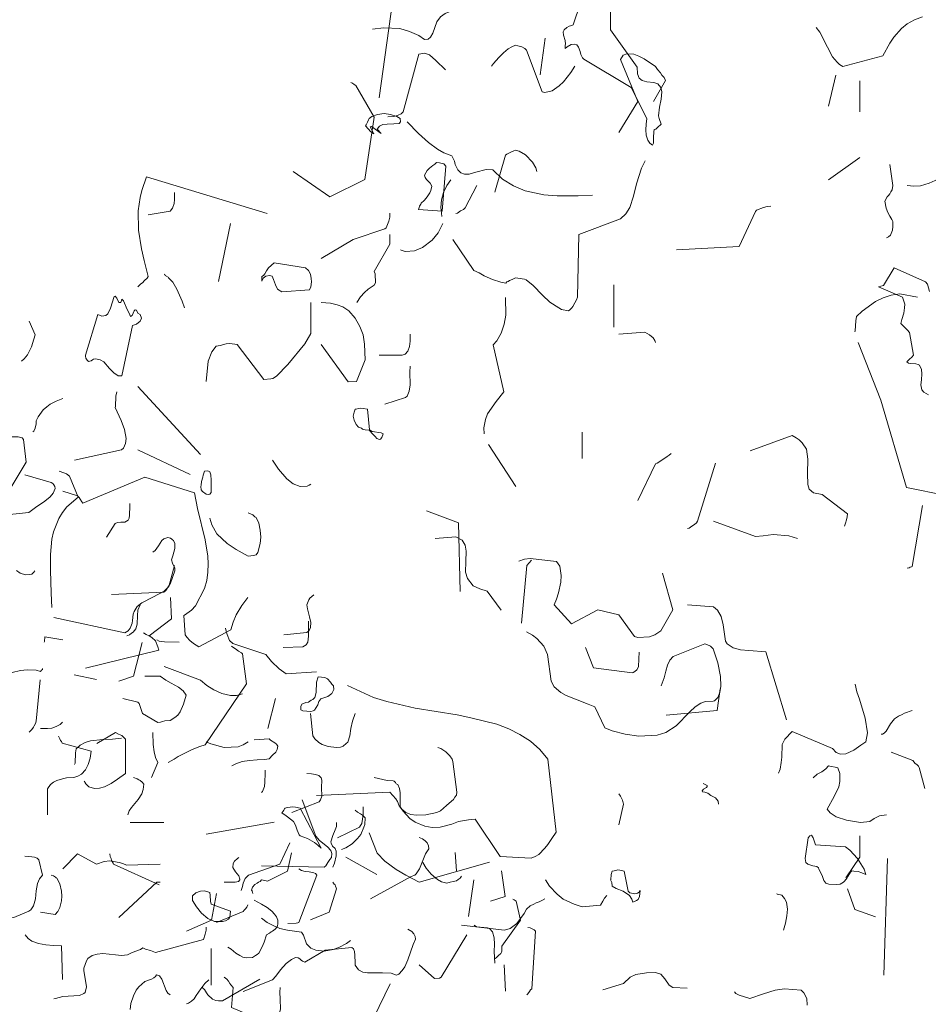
# Model space of a CAD drawing. Header units: metres. Extents: x 180716 to 180809, y 418548 to 418668.
# Tile 70 of 148: x 180798.957 to 180799.831, y 418577.177 to 418578.124. Entities that reach past the tile are written whole.
import ezdxf

# ---------------------------------------------------------------- set-up
doc = ezdxf.new("R2010")
doc.units = ezdxf.units.M
doc.layers.get('0').update_dxf_attribs({"color": 30, "lineweight": 0})
doc.layers.add('B-WE-GR-BOOM-SD', color=253, linetype='Continuous', lineweight=0)

# ---------------------------------------------------------------- blocks, each defined once
blk = doc.blocks.new('SGR-BOOM_S02_G_ZIJ-D')
at = {"flags": 128}
for points in [[(1.0142, 9.627), (1.0242, 9.6359), (1.0364, 9.6515), (1.052, 9.6826), (1.062, 9.7116), (1.0664, 9.7282), (1.0431, 9.7805)], [(1.0575, 9.3546), (1.0609, 9.3579), (1.0664, 9.369), (1.0709, 9.3857), (1.0709, 9.3968), (1.0787, 9.4124), (1.0976, 9.4391), (1.1109, 9.4513), (1.1243, 9.4613), (1.1476, 9.4736), (1.1732, 9.4836)], [(0.9419, 9.1221), (0.9508, 9.1233), (0.9552, 9.1244), (0.963, 9.1277), (0.9708, 9.1355), (1.032, 9.2378), (1.0219, 9.3257), (1.0164, 9.3312), (1.0008, 9.3357), (0.9663, 9.3357), (0.9563, 9.3379)], [(0.9563, 9.0354), (1.042, 9.0443), (1.0675, 9.0632), (1.1042, 9.0877), (1.1243, 9.1043), (1.1354, 9.1188), (1.1432, 9.1366), (1.1421, 9.1444), (1.1387, 9.1511), (1.1343, 9.1566), (1.1287, 9.16), (1.0264, 9.1889)], [(1.1732, 9.1266), (1.2299, 9.1088), (1.2355, 9.1021), (1.2399, 9.0954), (1.2466, 9.0854), (1.2499, 9.0799), (1.489, 9.18), (1.6803, 9.1199), (1.6914, 9.0599), (1.7215, 8.9386), (1.7315, 8.8764), (1.7326, 8.8463), (1.7315, 8.8152), (1.727, 8.7829), (1.7181, 8.7518), (1.6836, 8.6851), (1.6681, 8.6684), (1.6503, 8.6551), (1.6447, 8.6517), (1.6392, 8.6473), (1.6436, 8.5739), (1.6503, 8.5639), (1.6625, 8.5516), (1.6759, 8.5405), (1.697, 8.5272), (1.8204, 8.5928), (1.8293, 8.6217), (1.8405, 8.6506), (1.8616, 8.6862), (1.8849, 8.7173)], [(1.3411, 8.9498), (1.3745, 9.002), (1.3834, 9.0054), (1.3967, 9.0065), (1.4123, 9.0076), (1.4245, 9.0154), (1.4279, 9.022), (1.4301, 9.0343), (1.4312, 9.0688), (1.4312, 9.0788)], [(1.36, 8.7285), (1.5613, 8.7374), (1.5691, 8.744), (1.5813, 8.7618), (1.5869, 8.7718), (1.6047, 8.8196), (1.6036, 8.8297), (1.5958, 8.8497), (1.5913, 8.8619), (1.5969, 8.8775), (1.6036, 8.9053), (1.6047, 8.9153), (1.6036, 8.9253), (1.5991, 8.9364), (1.5958, 8.9386), (1.5925, 8.942), (1.5869, 8.9453), (1.5769, 8.9487), (1.5624, 8.9431), (1.5546, 8.9364), (1.5413, 8.9164), (1.5291, 8.8986), (1.5191, 8.8919)], [(0.9941, 8.8208), (1.0086, 8.8108), (1.0297, 8.8041), (1.0442, 8.8052), (1.0531, 8.8074), (1.062, 8.8141), (1.0653, 8.8196)], [(2.0239, 8.5739), (2.1118, 8.5828), (2.1218, 8.5906), (2.1263, 8.6017), (2.1274, 8.6206), (2.1229, 8.6428), (2.1151, 8.674), (2.1118, 8.6895), (2.1196, 8.7084), (2.124, 8.7151), (2.1396, 8.7273)], [(1.5057, 8.5694), (1.5913, 8.635), (1.5869, 8.7173)], [(1.419, 8.5694), (1.4234, 8.5705), (1.4301, 8.5739), (1.4379, 8.5794), (1.4434, 8.5839), (1.4546, 8.5961), (1.459, 8.6139), (1.4601, 8.6484), (1.4623, 8.6684), (1.4712, 8.6895)], [(1.1009, 8.545), (1.102, 8.5483), (1.1031, 8.5661), (1.1732, 8.5539)], [(1.3889, 8.3948), (1.4457, 8.4148), (1.479, 8.5438)], [(1.5346, 8.5539), (1.5435, 8.5494), (1.5647, 8.5461), (1.6203, 8.545)], [(1.578, 8.0823), (1.6014, 8.0946), (1.6169, 8.1046), (1.6703, 8.1313), (1.7003, 8.1435), (1.7215, 8.1502), (1.8805, 8.3848), (1.8649, 8.5005), (1.8605, 8.5038), (1.8494, 8.5105), (1.8371, 8.5194), (1.8316, 8.5227), (1.8227, 8.5294)], [(0.8985, 8.4237), (0.9563, 8.4237), (0.9786, 8.4282), (1.0097, 8.436), (1.0353, 8.4382), (1.0698, 8.4371), (1.0876, 8.4326), (1.0909, 8.4371), (1.0942, 8.4404), (1.0953, 8.4438)], [(1.0431, 8.1991), (1.0486, 8.2035), (1.0542, 8.2091), (1.0598, 8.218), (1.0631, 8.2225), (1.0675, 8.2325), (1.0709, 8.2414), (1.0853, 8.4004)], [(1.2166, 8.4193), (1.3022, 8.4015)], [(1.4034, 8.3281), (1.4612, 8.3136), (1.4668, 8.3092), (1.4712, 8.297), (1.4801, 8.2703), (1.5391, 8.2358), (1.5491, 8.2369), (1.5569, 8.2402), (1.5658, 8.2425), (1.5858, 8.2436), (1.6047, 8.2547), (1.6158, 8.2647), (1.6247, 8.2769), (1.6381, 8.307), (1.6481, 8.3414), (1.6358, 8.3581), (1.618, 8.3715), (1.5902, 8.387), (1.5691, 8.3993), (1.548, 8.4137), (1.489, 8.4137)], [(1.9628, 8.2124), (1.9917, 8.3281)], [(2.1263, 8.2703), (2.1352, 8.1846), (2.1429, 8.1724), (2.1585, 8.1591), (2.1719, 8.1513), (2.1941, 8.1435), (2.2264, 8.1402), (2.2419, 8.1413), (2.2519, 8.1446), (2.2642, 8.1546), (2.2697, 8.1602), (2.2775, 8.1846), (2.282, 8.2124), (2.2875, 8.2414), (2.2986, 8.2703)], [(1.0865, 8.2124), (1.1143, 8.2124), (1.1309, 8.2147), (1.1476, 8.2202), (1.1632, 8.228), (1.1721, 8.2369)], [(1.1143, 7.881), (1.1143, 7.9811), (1.1254, 7.9967), (1.1365, 8.0056), (1.1498, 8.0123), (1.1721, 8.0189), (1.1877, 8.0223), (1.2155, 8.0245), (1.231, 8.0289), (1.2444, 8.0367), (1.2599, 8.0534), (1.2711, 8.0745), (1.2788, 8.099), (1.2822, 8.1257), (1.171, 8.1568), (1.1676, 8.1624), (1.1643, 8.1668), (1.1621, 8.1735), (1.1565, 8.1835)], [(1.2555, 8.01), (1.2566, 8.0089), (1.2577, 8.0056), (1.2611, 8), (1.2733, 7.9878), (1.2955, 7.9822), (1.3144, 7.9834), (1.3333, 7.9878), (1.3589, 8.0011), (1.3834, 8.0178), (1.4145, 8.039), (1.4145, 8.1713), (1.4045, 8.1824), (1.4001, 8.1858), (1.3878, 8.1913), (1.3756, 8.198), (1.3033, 8.1546)], [(1.5146, 8.0245), (1.5391, 8.0823), (1.5302, 8.1012), (1.5246, 8.1224), (1.5202, 8.1513), (1.5191, 8.198)], [(1.8238, 8.069), (1.8393, 8.0768), (1.8638, 8.0857), (1.8916, 8.0901), (1.9205, 8.0923), (1.9494, 8.0934), (1.9672, 8.0957), (1.9806, 8.1101), (1.9928, 8.1213), (1.9984, 8.1313), (2.0006, 8.1446), (1.9961, 8.1524), (1.9895, 8.158), (1.9728, 8.168), (1.9672, 8.1735), (1.9094, 8.1691)], [(2.372, 8.0245), (2.3876, 8.0201), (2.421, 8.0123), (2.4443, 8.0112), (2.4488, 8.01), (2.4532, 8.0045), (2.4566, 8), (2.4621, 7.9978), (2.4688, 7.9822), (2.471, 7.9656), (2.4721, 7.9111), (2.4777, 7.9022), (2.4933, 7.8888), (2.5122, 7.8822), (2.5344, 7.8788), (2.57, 7.8799), (2.6122, 7.8899), (2.6267, 7.8955), (2.6501, 7.9166), (2.669, 7.9333), (2.6768, 7.94), (2.6823, 7.9489), (2.6879, 7.9567), (2.6901, 7.9678), (2.6745, 8.0857), (2.6712, 8.0946), (2.6623, 8.1079), (2.6478, 8.1235), (2.6278, 8.1357), (2.6167, 8.1402)], [(1.9372, 7.9667), (1.9417, 7.97), (1.9494, 7.9889), (1.9506, 8.0056), (1.9517, 8.0401), (1.9517, 8.0523)], [(-1.4494, 7.6005), (-1.4072, 7.9041), (-1.3204, 7.9385), (-1.2659, 8.0342)], [(1.4234, 7.881), (1.429, 7.8955), (1.4368, 7.9088), (1.4635, 7.94), (1.4768, 7.9611), (1.4824, 7.9778), (1.4846, 7.9989), (1.479, 8.0067), (1.4712, 8.0123), (1.4657, 8.0156), (1.459, 8.0189), (1.4457, 8.0245)], [(2.054, 7.8899), (2.1596, 7.93), (2.1652, 7.9378), (2.1696, 7.9522), (2.1685, 7.9856), (2.1696, 8.0145), (2.1674, 8.0234), (2.1585, 8.0312), (2.1452, 8.0356), (2.1307, 8.0378), (2.1118, 8.039)], [(-1.468, 7.7898), (-1.438, 7.7932), (-1.3924, 7.791), (-1.3657, 7.7832), (-1.3401, 7.7721), (-1.3246, 7.7609), (-1.3146, 7.762), (-1.3079, 7.7676), (-1.3023, 7.7787), (-1.2968, 7.7943), (-1.2912, 7.8099), (-1.2812, 7.8232), (-1.2679, 7.8321), (-1.2478, 7.841), (-1.2256, 7.8477), (-1.1956, 7.8555), (-1.2178, 7.9667)], [(-0.9379, 7.745), (-0.9368, 7.7484), (-0.9379, 7.7584), (-0.9423, 7.7728), (-0.9434, 7.7817), (-0.9412, 7.7873), (-0.9334, 7.794), (-0.9268, 7.7973), (-0.9201, 7.7995), (-0.9156, 7.8017), (-0.8956, 7.8607)], [(-0.8133, 7.8551), (-0.8133, 7.7873), (-0.7399, 7.685), (-0.7388, 7.6661), (-0.7344, 7.655), (-0.7266, 7.6483), (-0.7132, 7.6449), (-0.6943, 7.6427), (-0.6832, 7.6394), (-0.6754, 7.6294), (-0.6721, 7.6171), (-0.6743, 7.5971), (-0.6788, 7.5749), (-0.681, 7.5515), (-0.6799, 7.5437), (-0.6743, 7.5282), (-0.6843, 7.5193), (-0.6888, 7.5148), (-0.6932, 7.5137), (-0.6943, 7.507), (-0.6954, 7.4915), (-0.6954, 7.4759), (-0.6977, 7.4703), (-0.7054, 7.4759), (-0.711, 7.4837), (-0.7155, 7.4981), (-0.7166, 7.5126), (-0.7155, 7.5282), (-0.7132, 7.5437), (-0.7566, 7.6294), (-0.8867, 7.7072), (-0.8901, 7.7106), (-0.8945, 7.7195), (-0.8967, 7.7283), (-0.9012, 7.7395), (-0.9056, 7.7461), (-0.9123, 7.7484), (-0.9212, 7.7473), (-0.9323, 7.7406), (-0.9379, 7.7361), (-0.9379, 7.745), (-0.9379, 7.745)], [(2.2464, 7.7465), (2.2631, 7.7531), (2.2864, 7.7687), (2.3075, 7.7887), (2.3198, 7.8043), (2.332, 7.8332), (2.3353, 7.8432), (2.3364, 7.8688), (2.3331, 7.8733), (2.3264, 7.8788), (2.3187, 7.8844), (2.3075, 7.891), (2.2986, 7.8988)], [(1.4323, 7.851), (1.5613, 7.851)], [(2.213, 7.6786), (2.2186, 7.6942), (2.2252, 7.722), (2.2252, 7.7409), (2.2219, 7.7509), (2.2108, 7.7598), (2.2063, 7.7709), (2.2052, 7.7765), (2.213, 7.801), (2.2219, 7.8221), (2.2264, 7.8354), (2.2264, 7.851)], [(-0.2481, 7.7943), (-0.2381, 7.7809), (-0.2169, 7.7398), (-0.2025, 7.7131), (-0.1902, 7.6987), (-0.1836, 7.692), (-0.1747, 7.6864), (-0.0646, 7.7164), (-0.0457, 7.7509), (-0.0345, 7.7676), (-0.0134, 7.791), (0.0022, 7.8043), (0.0222, 7.8154), (0.0444, 7.8232)], [(2.3576, 7.5574), (2.5144, 7.643), (2.5277, 7.6486), (2.5333, 7.6531), (2.5455, 7.6731), (2.5689, 7.7298), (2.5822, 7.7498), (2.5811, 7.7609), (2.5755, 7.7732), (2.5678, 7.7809), (2.5578, 7.7876), (2.5444, 7.7932)], [(-1.1403, 7.6872), (-1.1347, 7.695), (-1.1203, 7.7117), (-1.108, 7.7239), (-1.0947, 7.735), (-1.0847, 7.7406), (-1.0747, 7.745), (-1.068, 7.7439), (-1.0569, 7.7406), (-1.0491, 7.7361), (-1.0446, 7.7317), (-1.0013, 7.6171), (-0.9935, 7.6149), (-0.9735, 7.6194), (-0.9546, 7.6338), (-0.9423, 7.6449), (-0.9223, 7.6705), (-0.9112, 7.6872)], [(-1.0065, 7.6642), (-0.9932, 7.7643)], [(-1.4258, 7.5485), (-1.4091, 7.5496), (-1.3969, 7.553), (-1.3891, 7.5563), (-1.3835, 7.5619), (-1.3401, 7.7209), (-1.3246, 7.7231), (-1.3112, 7.7187), (-1.2934, 7.7031), (-1.2667, 7.6775)], [(-0.7908, 7.5051), (-0.7385, 7.5908), (-0.7863, 7.7064), (-0.7785, 7.7176), (-0.7685, 7.722), (-0.7496, 7.7209), (-0.7352, 7.7153), (-0.7207, 7.7076), (-0.6896, 7.6864), (-0.684, 7.6786), (-0.6762, 7.6697), (-0.6718, 7.6631), (-0.6662, 7.6564), (-0.6618, 7.6486), (-0.6951, 7.5908)], [(0.7973, 7.4807), (0.9841, 7.4851), (1.042, 7.5096), (1.0498, 7.5152), (1.0598, 7.5296), (1.0675, 7.5574), (1.0698, 7.5874), (1.0753, 7.6164), (1.0831, 7.6342), (1.0953, 7.6486), (1.0809, 7.7076), (1.0742, 7.7131), (1.0642, 7.7176), (1.0542, 7.7187), (1.042, 7.7198), (1.0264, 7.7209)], [(1.1732, 7.6731), (1.2299, 7.7298), (1.3022, 7.6909), (1.3322, 7.7009), (1.3534, 7.7031), (1.3901, 7.6975), (1.4045, 7.6931), (1.4179, 7.6864), (1.548, 7.6909)], [(1.905, 7.5774), (1.905, 7.5785), (1.9027, 7.5819), (1.9016, 7.5874), (1.8994, 7.5908), (1.9038, 7.6019), (1.9127, 7.6119), (1.9205, 7.6175), (1.9261, 7.6208), (1.9328, 7.6241), (1.9372, 7.6297), (1.9439, 7.6286), (1.9606, 7.6253), (2.0384, 7.6631), (2.0529, 7.7342)], [(2.6834, 7.7354), (2.689, 7.6653)], [(1.7937, 7.6208), (1.836, 7.6208), (1.8494, 7.6241), (1.8538, 7.6297), (1.8549, 7.633), (1.8505, 7.6453), (1.8371, 7.6608), (1.8271, 7.6775), (1.8282, 7.6931), (1.8338, 7.702), (1.846, 7.712), (1.8505, 7.7164)], [(-0.2136, 7.5774), (-0.1936, 7.6631)], [(2.0395, 7.4618), (2.0718, 7.4629), (2.0773, 7.464), (2.0818, 7.4662), (2.1507, 7.6486), (2.1463, 7.6542), (2.1396, 7.6575), (2.1218, 7.6608), (2.1062, 7.662), (2.0918, 7.6664), (2.0818, 7.6731)], [(2.8191, 7.5485), (2.8758, 7.5663), (2.8614, 7.6642)], [(-1.686, 7.3984), (-1.5848, 7.3283), (-1.4892, 7.3761), (-1.4636, 7.5474), (-1.5136, 7.6342), (-1.5181, 7.6375), (-1.5225, 7.6408), (-1.5259, 7.6419), (-1.527, 7.643)], [(-0.128, 7.5619), (-0.128, 7.6475)], [(1.0865, 7.5051), (1.1432, 7.4963), (1.1532, 7.5085), (1.161, 7.5241), (1.1676, 7.5496), (1.1687, 7.5674), (1.1676, 7.5863), (1.161, 7.6152), (1.1498, 7.6364), (1.1476, 7.6375), (1.1443, 7.6408), (1.1365, 7.6453), (1.1287, 7.6486)], [(1.3889, 7.4851), (1.5346, 7.6208), (1.548, 7.6208)], [(2.1263, 7.4762), (2.1985, 7.5051), (2.2264, 7.5952), (2.2252, 7.5997), (2.223, 7.6052), (2.2208, 7.6108), (2.2175, 7.6141), (2.2119, 7.6208)], [(-1.4772, 7.5437), (-1.4695, 7.5493), (-1.4539, 7.5549), (-1.4361, 7.5571), (-1.4183, 7.5549), (-1.4005, 7.5493), (-1.3916, 7.5437), (-1.3905, 7.5348), (-1.3949, 7.5304), (-1.4094, 7.5293), (-1.4272, 7.5282), (-1.4394, 7.5271), (-1.4483, 7.5226), (-1.455, 7.5148), (-1.4439, 7.5026), (-1.4706, 7.5215), (-1.4739, 7.5204), (-1.4639, 7.5015), (-1.4695, 7.5048), (-1.4728, 7.507), (-1.4872, 7.5237), (-1.485, 7.5259), (-1.4817, 7.5337), (-1.4784, 7.5404), (-1.4772, 7.5437), (-1.4772, 7.5437)], [(1.6492, 7.4329), (1.7459, 7.4751), (1.7648, 7.5774)], [(2.8336, 7.3272), (2.8369, 7.3272), (2.8413, 7.3294), (2.8469, 7.335), (2.8502, 7.3383), (2.8591, 7.3461), (2.8614, 7.3517), (2.8625, 7.355), (2.8625, 7.375), (2.9348, 7.4751), (2.9181, 7.5474), (2.9147, 7.5507), (2.9103, 7.553), (2.9081, 7.5541), (2.9058, 7.5563)], [(-1.3724, 7.5341), (-1.3413, 7.5029), (-1.3135, 7.4773), (-1.289, 7.4596), (-1.2712, 7.4495), (-1.2501, 7.4406), (-1.2423, 7.4262), (-1.2401, 7.4173), (-1.2334, 7.4028), (-1.2245, 7.3939), (-1.2145, 7.3906), (-1.2022, 7.3906), (-1.1833, 7.3962), (-1.1555, 7.4039), (-1.1366, 7.4028), (-1.1099, 7.3773), (-1.0799, 7.3584), (-1.0477, 7.345), (-0.9965, 7.3339), (-0.9598, 7.3306), (-0.902, 7.3306), (-0.8631, 7.3328)], [(1.7648, 7.4662), (1.8671, 7.5085), (1.8716, 7.514), (1.876, 7.5185), (1.8816, 7.5252), (1.8849, 7.5341)], [(1.8082, 7.3706), (1.8215, 7.3628), (1.8393, 7.3483), (1.8549, 7.3383), (1.866, 7.3328), (1.8794, 7.3294), (1.9038, 7.3317), (1.915, 7.3383), (1.9205, 7.3428), (1.9272, 7.3483), (1.9405, 7.3717), (1.9483, 7.3906), (1.9572, 7.4184), (1.9683, 7.4251), (1.975, 7.4295), (1.9806, 7.4329), (1.9906, 7.4406), (1.9984, 7.4495), (1.9995, 7.4529), (2.0006, 7.4607), (2.0006, 7.4751), (1.995, 7.4874), (1.9873, 7.4985), (1.9772, 7.5096), (1.9594, 7.5241), (1.9383, 7.5363), (1.9094, 7.5519)], [(-1.1314, 7.3413), (-1.1025, 7.4425), (-1.098, 7.4459), (-1.0913, 7.4492), (-1.0858, 7.4525), (-1.0791, 7.4548), (-1.0747, 7.457), (-1.0647, 7.4537), (-1.0469, 7.4437), (-1.028, 7.4236), (-1.0191, 7.4081), (-1.0157, 7.3981)], [(2.9637, 7.4462), (2.9715, 7.4451), (2.977, 7.4429), (2.9881, 7.4373), (2.9926, 7.4329), (2.9781, 7.2104), (2.9737, 7.2071), (2.9692, 7.2004), (2.9626, 7.1915), (2.9592, 7.1871)], [(-1.3338, 7.3113), (-1.326, 7.318), (-1.3204, 7.3247), (-1.316, 7.3313), (-1.3104, 7.3391), (-1.3071, 7.3458), (-1.3049, 7.358), (-1.3093, 7.3658), (-1.3126, 7.3691), (-1.3193, 7.3758), (-1.3227, 7.3814), (-1.3249, 7.388), (-1.3171, 7.4003), (-1.3115, 7.407), (-1.3015, 7.4147), (-1.296, 7.4181), (-1.2915, 7.4225), (-1.2837, 7.4214), (-1.2715, 7.4192), (-1.2659, 7.4125), (-1.2759, 7.2891), (-1.3416, 7.2935), (-1.3393, 7.2991), (-1.3382, 7.3024), (-1.3349, 7.308), (-1.3338, 7.3113), (-1.3338, 7.3113)], [(-1.247, 7.2112), (-1.1892, 7.1256), (-1.1747, 7.1189), (-1.1603, 7.1111), (-1.138, 7.1011), (-1.1147, 7.0933), (-1.1014, 7.0911), (-1.098, 7.0945), (-1.0947, 7.0956), (-1.0913, 7.0978), (-1.0836, 7.1011), (-1.0747, 7.1056), (-1.068, 7.1045), (-1.0502, 7.1022), (-1.0457, 7.1), (-1.0257, 7.0844), (-1.0001, 7.0578), (-0.9801, 7.0388), (-0.9557, 7.0233), (-0.9479, 7.0188), (-0.929, 7.0144), (-0.9256, 7.0177), (-0.9201, 7.0233), (-0.9167, 7.0266), (-0.9112, 7.0366), (-0.9067, 7.0455), (-0.9045, 7.0522), (-0.9001, 7.2246), (-0.7855, 7.2679), (-0.7711, 7.2813), (-0.7599, 7.2991), (-0.7499, 7.3302), (-0.7421, 7.3636), (-0.7277, 7.407), (-0.7177, 7.427)], [(-0.2136, 7.375), (-0.128, 7.4362)], [(1.8671, 7.2004), (1.9806, 7.2449), (1.9928, 7.2594), (2.0106, 7.2838), (2.0328, 7.3083), (2.0529, 7.3239), (2.0684, 7.3317), (2.0784, 7.3294), (2.0851, 7.3261), (2.0907, 7.3205), (2.0951, 7.3172), (2.104, 7.3128), (2.183, 7.3595), (2.2853, 7.3695), (2.292, 7.3639), (2.2964, 7.3539), (2.2975, 7.3406), (2.2986, 7.3105), (2.2986, 7.3016), (2.3109, 7.2838), (2.3276, 7.2749), (2.3465, 7.2716), (2.4032, 7.2727), (2.4376, 7.2705), (2.4577, 7.2627), (2.4666, 7.2672), (2.4799, 7.2805), (2.4899, 7.295), (2.501, 7.3217), (2.5222, 7.3817), (2.5311, 7.4017), (2.5288, 7.4117), (2.5244, 7.4229), (2.5166, 7.4318), (2.501, 7.4406)], [(-0.0546, 7.216), (-0.049, 7.2182), (-0.0434, 7.2227), (-0.0379, 7.2371), (-0.0368, 7.2471), (-0.0368, 7.2605), (-0.0401, 7.266), (-0.0457, 7.2749), (-0.0512, 7.285), (-0.0557, 7.2972), (-0.059, 7.3161), (-0.0523, 7.3283), (-0.049, 7.3317), (-0.0457, 7.3361), (-0.0423, 7.3417), (-0.039, 7.3472), (-0.0368, 7.3595), (-0.0457, 7.4173)], [(0.0022, 7.3595), (0.0211, 7.3572), (0.0389, 7.3584), (0.0633, 7.3661), (0.0878, 7.3773), (0.1111, 7.3917), (0.1334, 7.4084)], [(1.0275, 7.4184), (1.0397, 7.4039), (1.0542, 7.3939), (1.0798, 7.385), (1.1076, 7.3795), (1.1376, 7.3773), (1.1676, 7.3761), (1.1721, 7.246)], [(2.5444, 7.3027), (2.6034, 7.2505), (2.6234, 7.2516), (2.63, 7.2549), (2.7279, 7.4184)], [(-2.1134, 7.0811), (-2.1045, 7.0889), (-2.1, 7.0922), (-2.0945, 7.0978), (-2.0878, 7.1045), (-2.0844, 7.1089), (-2.0956, 7.1534), (-2.1033, 7.1856), (-2.1111, 7.2368), (-2.1122, 7.2902), (-2.1067, 7.3269), (-2.1022, 7.3458), (-2.0889, 7.3836), (-1.7575, 7.2824)], [(-1.2768, 7.2738), (-1.279, 7.2927), (-1.2801, 7.2994), (-1.2779, 7.3205), (-1.2723, 7.3406), (-1.2634, 7.3595), (-1.2523, 7.375)], [(-2.0844, 7.2791), (-2.0244, 7.2891), (-2.0177, 7.2969), (-2.0133, 7.3102), (-2.0122, 7.3213), (-2.0122, 7.3402)], [(-1.2389, 7.2827), (-1.2345, 7.2838), (-1.2256, 7.2894), (-1.2178, 7.2939), (-1.2134, 7.2983), (-1.1811, 7.3595)], [(-1.6085, 7.159), (-1.5206, 7.2112), (-1.4339, 7.2401), (-1.4305, 7.2435), (-1.4227, 7.2613), (-1.4205, 7.2724), (-1.4205, 7.2835)], [(-0.6317, 7.1826), (-0.4594, 7.1915), (-0.4149, 7.2883), (-0.4115, 7.2916), (-0.3926, 7.2994), (-0.3826, 7.3016), (-0.3726, 7.3027)], [(2.8725, 7.3027), (2.8769, 7.2015)], [(1.4323, 7.1304), (1.4345, 7.1537), (1.4445, 7.1838), (1.4557, 7.2049), (1.4657, 7.2182), (1.489, 7.2394), (1.5146, 7.2471), (1.5235, 7.2527), (1.5302, 7.2583), (1.5335, 7.2638), (1.5446, 7.2605), (1.5546, 7.2483), (1.5702, 7.2038), (1.5769, 7.1938), (1.5858, 7.1871)], [(-1.8909, 7.0956), (-1.8587, 7.2546)], [(-1.3905, 7.1823), (-1.3894, 7.1812), (-1.3805, 7.179), (-1.3772, 7.1779), (-1.3527, 7.1801), (-1.3304, 7.189), (-1.3038, 7.209), (-1.2871, 7.229), (-1.2748, 7.2546)], [(1.6492, 7.0281), (1.6525, 7.0269), (1.6592, 7.0247), (1.6625, 7.0236), (1.6725, 7.0169), (1.677, 7.0047), (1.6781, 6.9936), (1.6792, 6.9814), (1.6836, 6.9702), (1.6892, 6.9658), (1.6937, 6.9624), (1.7003, 6.9602), (1.8894, 6.9858), (1.8805, 7.1137), (1.8227, 7.1393), (1.8282, 7.216), (1.8193, 7.226), (1.816, 7.2316), (1.8104, 7.2405), (1.8038, 7.2483), (1.7937, 7.2549)], [(1.6492, 7.1526), (1.657, 7.1548), (1.6681, 7.1626), (1.6781, 7.1726), (1.6859, 7.1849), (1.7037, 7.2104), (1.7203, 7.2316), (1.7348, 7.2449)], [(2.3131, 6.8935), (2.4243, 6.9702), (2.4087, 7.0447), (2.3965, 7.0548), (2.3798, 7.0636), (2.3531, 7.0692), (2.342, 7.0703), (2.3476, 7.0781), (2.3554, 7.087), (2.3643, 7.0948), (2.3709, 7.1003), (2.4332, 7.2293)], [(-1.5106, 7.0377), (-1.5006, 7.0533), (-1.4895, 7.0655), (-1.4795, 7.0744), (-1.4628, 7.0856), (-1.4594, 7.0922), (-1.4606, 7.1167), (-1.4628, 7.1234), (-1.4205, 7.1979), (-1.4205, 7.2246)], [(1.9239, 7.087), (1.9806, 7.087), (1.9961, 7.0948), (2.005, 7.1081), (2.0106, 7.1326), (2.0095, 7.1704), (2.0084, 7.1982), (2.0095, 7.216)], [(-1.7719, 7.1089), (-1.7675, 7.1122), (-1.7642, 7.1167), (-1.7597, 7.1245), (-1.7542, 7.1334), (-1.7386, 7.1467), (-1.6518, 7.1334), (-1.6441, 7.1256), (-1.6385, 7.1156), (-1.6363, 7.1034), (-1.6352, 7.0945), (-1.6374, 7.0811), (-1.6407, 7.0722), (-1.7175, 7.0667), (-1.7286, 7.0744), (-1.7341, 7.0867), (-1.7397, 7.1011), (-1.7441, 7.11), (-1.7508, 7.1122), (-1.7608, 7.11), (-1.7686, 7.1045), (-1.7719, 7.0967), (-1.7719, 7.1089), (-1.7719, 7.1089)], [(-0.076, 7.0811), (-0.0704, 7.0822), (-0.066, 7.0833), (-0.0627, 7.0844), (-0.0337, 7.1334), (0.053, 7.0945), (0.0586, 7.0878), (0.0641, 7.0678)], [(0.0608, 6.7842), (0.0486, 6.7909), (0.043, 6.7975), (0.0397, 6.8109), (0.0419, 6.8253), (0.043, 6.842), (0.0419, 6.8531), (0.0363, 6.8654), (0.033, 6.8676), (0.0263, 6.8687), (0.0119, 6.8698), (0.0063, 6.8709), (0.0018, 6.8743), (0.0085, 6.882), (0.0152, 6.8876), (0.0196, 6.8932), (0.0085, 6.9554), (0.003, 6.9621), (-0.0004, 6.9655), (-0.0037, 6.9688), (-0.0148, 6.9799), (-0.0126, 6.991), (-0.007, 7.0088), (-0.0048, 7.0233), (-0.0037, 7.0333), (-0.0104, 7.0522), (-0.076, 7.0811)], [(-2.0411, 7.1156), (-2.0388, 7.1145), (-2.0377, 7.1122), (-2.03, 7.1078), (-2.0288, 7.1056), (-2.0166, 7.0933), (-2.0055, 7.0744), (-1.991, 7.0411), (-1.9844, 7.0233)], [(-0.8041, 6.9702), (-0.8041, 7.0859)], [(-2.2568, 6.8932), (-2.2235, 7.0044), (-2.2123, 6.9999), (-2.2012, 7.0022), (-2.1957, 7.0066), (-2.1879, 7.0222), (-2.1779, 7.0544), (-2.1756, 7.0555), (-2.1712, 7.05), (-2.1656, 7.0377), (-2.1601, 7.0377), (-2.1567, 7.0466), (-2.1523, 7.0422), (-2.1423, 7.0188), (-2.1367, 7.0088), (-2.1334, 6.9988), (-2.1289, 7.0022), (-2.1234, 7.0144), (-2.12, 7.0177), (-2.1167, 7.0166), (-2.1134, 7.0088), (-2.1067, 7.0044), (-2.1033, 6.9944), (-2.1067, 6.9866), (-2.1167, 6.9777), (-2.1278, 6.9743), (-2.1567, 6.8364), (-2.1667, 6.8364), (-2.179, 6.8442), (-2.1912, 6.8565), (-2.2068, 6.8743), (-2.2168, 6.8798), (-2.229, 6.8832), (-2.2346, 6.882), (-2.2379, 6.8798), (-2.2412, 6.8776), (-2.249, 6.8754), (-2.2501, 6.8776), (-2.2524, 6.8787), (-2.2557, 6.8843), (-2.2568, 6.8898), (-2.2568, 6.8932), (-2.2568, 6.8932)], [(-1.1603, 6.6763), (-1.1614, 6.693), (-1.157, 6.7163), (-1.1514, 6.7319), (-1.128, 6.7653), (-1.1069, 6.792), (-1.1358, 6.921), (-1.1258, 6.9321), (-1.1136, 6.9532), (-1.1058, 6.9777), (-1.1014, 7.0033), (-1.1025, 7.0511)], [(-0.1413, 6.9569), (-0.1402, 6.9602), (-0.1391, 6.9869), (-0.1369, 6.9991), (-0.1213, 7.0136), (-0.0846, 7.0403), (-0.0635, 7.0503), (-0.0412, 7.0581), (-0.0179, 7.0614), (0.0311, 7.0525)], [(-1.9254, 6.8209), (-1.9199, 6.8765), (-1.9098, 6.9021), (-1.8976, 6.9176), (-1.8865, 6.9199), (-1.8698, 6.9243), (-1.8598, 6.9254), (-1.8398, 6.9221), (-1.7664, 6.8264), (-1.7475, 6.8276), (-1.7419, 6.8287), (-1.7319, 6.8353), (-1.7008, 6.8676), (-1.6541, 6.9243), (-1.6374, 6.9521), (-1.6374, 7.0377)], [(-1.6085, 6.9221), (-1.5351, 6.8198), (-1.5117, 6.8209), (-1.4884, 6.8798), (-1.4895, 6.9232), (-1.4939, 6.9488), (-1.5028, 6.9721), (-1.5151, 6.9944), (-1.5328, 7.0144), (-1.5495, 7.0255), (-1.5651, 7.0311), (-1.5829, 7.0355), (-1.6085, 7.0377)], [(-1.4494, 6.8932), (-1.386, 6.8932), (-1.3783, 6.8954), (-1.3705, 6.9043), (-1.366, 6.9165), (-1.3638, 6.931), (-1.3638, 6.951)], [(-0.7908, 6.9502), (-0.7185, 6.9558), (-0.7062, 6.9491), (-0.6962, 6.9402), (-0.6918, 6.9335), (-0.6896, 6.928)], [(-0.1324, 6.928), (-0.0701, 6.7689), (0.001, 6.5287), (0.219, 6.4854)], [(-1.4339, 6.7586), (-1.3772, 6.7764), (-1.3727, 6.7797), (-1.3671, 6.7942), (-1.3638, 6.8109), (-1.3649, 6.8465), (-1.3638, 6.8631)], [(-2.1134, 6.8064), (-1.941, 6.6196)], [(-2.2868, 6.604), (-2.1578, 6.6329), (-2.1523, 6.6374), (-2.1467, 6.6496), (-2.1456, 6.6641), (-2.1501, 6.6885), (-2.159, 6.713), (-2.1756, 6.7486), (-2.1745, 6.7519), (-2.1734, 6.7797), (-2.1712, 6.792)], [(-1.5151, 6.7441), (-1.5128, 6.7441), (-1.5062, 6.7464), (-1.5006, 6.7475), (-1.4939, 6.7464), (-1.4817, 6.7441), (-1.4761, 6.6874), (-1.4683, 6.683), (-1.4439, 6.6796), (-1.4383, 6.6763), (-1.4417, 6.6663), (-1.4461, 6.6618), (-1.4483, 6.6607), (-1.4561, 6.6641), (-1.4606, 6.6696), (-1.4661, 6.6752), (-1.4772, 6.6863), (-1.4884, 6.6874), (-1.495, 6.6897), (-1.4984, 6.6919), (-1.5062, 6.6952), (-1.5128, 6.7019), (-1.5184, 6.7141), (-1.5206, 6.7252), (-1.5184, 6.7364), (-1.5151, 6.7441), (-1.5151, 6.7441)], [(-0.8909, 6.6088), (-0.8909, 6.6811)], [(-0.4293, 6.6299), (-0.3137, 6.6722), (-0.3026, 6.6655), (-0.2948, 6.66), (-0.2859, 6.6522), (-0.2748, 6.6344), (-0.2703, 6.6066), (-0.2714, 6.5677), (-0.2703, 6.5376), (-0.267, 6.5243), (-0.2547, 6.5143), (-0.2314, 6.5098), (-0.1613, 6.4564), (-0.1624, 6.4487), (-0.1647, 6.4398), (-0.1669, 6.4309), (-0.1702, 6.4231)], [(-1.1492, 6.6474), (-1.0735, 6.5317)], [(-2.1134, 6.6329), (-1.9688, 6.5651)], [(-0.7385, 6.4931), (-0.6896, 6.5943), (-0.6851, 6.5955), (-0.6751, 6.6021), (-0.6573, 6.6144), (-0.6518, 6.6177), (-0.6462, 6.6221)], [(-1.743, 6.604), (-1.7263, 6.5796), (-1.703, 6.5529), (-1.6863, 6.5395), (-1.6663, 6.5317), (-1.6474, 6.5328), (-1.6418, 6.5351), (-1.6374, 6.5384)], [(-0.6017, 6.4164), (-0.5973, 6.4175), (-0.5895, 6.4231), (-0.5828, 6.4275), (-0.5772, 6.432), (-0.5739, 6.4364), (-0.525, 6.5955)], [(-2.3491, 6.1992), (-2.3513, 6.2381), (-2.3536, 6.3015), (-2.3536, 6.3449), (-2.3491, 6.3872), (-2.3447, 6.4072), (-2.3302, 6.4439), (-2.3202, 6.4606), (-2.308, 6.4761), (-2.2768, 6.5028), (-2.3013, 6.5606), (-2.3091, 6.5662), (-2.3169, 6.5695), (-2.3291, 6.574)], [(-1.9399, 6.5317), (-1.9388, 6.5351), (-1.9376, 6.5451), (-1.9343, 6.5573), (-1.9332, 6.5629), (-1.9299, 6.574), (-1.921, 6.5751), (-1.9154, 6.5718), (-1.9121, 6.564), (-1.911, 6.5495), (-1.911, 6.5151), (-1.9154, 6.5106), (-1.9199, 6.5095), (-1.9254, 6.5106), (-1.9354, 6.5184), (-1.9388, 6.5228), (-1.9399, 6.5317), (-1.9399, 6.5317)], [(0.0022, 6.3074), (0.0077, 6.3085), (0.0111, 6.3096), (0.0144, 6.3108), (0.0166, 6.3119), (0.0444, 6.4798)], [(-1.9154, 6.445), (-1.9098, 6.4261), (-1.8954, 6.4016), (-1.8676, 6.3749), (-1.8431, 6.3582), (-1.8098, 6.3405), (-1.7953, 6.3416), (-1.7909, 6.3427), (-1.7875, 6.3438), (-1.7831, 6.3505), (-1.7764, 6.3749), (-1.7753, 6.3927), (-1.7764, 6.4116), (-1.7808, 6.4305), (-1.7875, 6.4461), (-1.7909, 6.4483), (-1.7964, 6.4539), (-1.8098, 6.4594)], [(-1.3193, 6.465), (-1.2315, 6.4316), (-1.227, 6.2426)], [(-0.5305, 6.4364), (-0.4149, 6.3942), (-0.3937, 6.3964), (-0.3659, 6.3997), (-0.3226, 6.3964), (-0.2992, 6.3886)], [(-1.2957, 6.3886), (-1.2389, 6.3931), (-1.2212, 6.3842), (-1.2134, 6.3708), (-1.21, 6.3541), (-1.2111, 6.3252), (-1.2123, 6.2963), (-1.2067, 6.2785), (-1.1911, 6.2585), (-1.1722, 6.2507), (-1.1522, 6.244), (-1.1144, 6.1918)], [(-2.3436, 6.1714), (-2.1489, 6.1292), (-2.14, 6.1347), (-2.1345, 6.1425), (-2.1289, 6.1558), (-2.1278, 6.1636), (-2.1256, 6.1803), (-2.1234, 6.1881), (-2.1145, 6.2014), (-2.1022, 6.2114), (-2.0722, 6.227), (-2.0411, 6.2437), (-2.0277, 6.257), (-2.0122, 6.3149)], [(-1.0655, 6.3263), (-1.0499, 6.3319), (-1.0343, 6.3341), (-0.962, 6.3252), (-0.9531, 6.313), (-0.9487, 6.2874), (-0.9498, 6.2685), (-0.9565, 6.2396), (-0.962, 6.2218), (-0.9687, 6.2062), (-0.9209, 6.154), (-0.8486, 6.1929), (-0.7908, 6.1784), (-0.7474, 6.1195), (-0.7385, 6.1161), (-0.7062, 6.1184), (-0.6918, 6.1239), (-0.6751, 6.135), (-0.6417, 6.1929), (-0.6707, 6.293)], [(-1.058, 6.1558), (-1.0435, 6.3149), (-1.0302, 6.3293)], [(-0.6017, 6.2062), (-0.5305, 6.2007), (-0.5194, 6.1918), (-0.5094, 6.174), (-0.5038, 6.1517), (-0.4972, 6.1061), (-0.4927, 6.0995), (-0.476, 6.0883), (-0.456, 6.0828), (-0.4327, 6.0806), (-0.386, 6.0772), (-0.3292, 5.8904)], [(-1.7138, 6.0894), (-1.6593, 6.0906), (-1.6504, 6.0961), (-1.646, 6.1039), (-1.6437, 6.1206), (-1.6437, 6.1617)], [(-2.2568, 6.0324), (-2.0555, 6.0813), (-2.0578, 6.0913), (-2.0644, 6.1069), (-2.0744, 6.1169), (-2.0822, 6.1214), (-2.09, 6.1247), (-2.0978, 6.1292)], [(-1.872, 6.1425), (-1.8698, 6.1336), (-1.8676, 6.1247), (-1.8609, 6.108), (-1.852, 6.1002), (-1.7608, 6.0702), (-1.7453, 6.0502), (-1.7241, 6.0302), (-1.7052, 6.0168), (-1.6218, 6.0224)], [(-1.0446, 6.1325), (-1.028, 6.1225), (-1.0157, 6.1136), (-0.9968, 6.0925), (-0.9868, 6.0702), (-0.9768, 5.9968), (-0.9679, 5.9812), (-0.9501, 5.9657), (-0.9356, 5.9568), (-0.8745, 5.9334), (-0.8567, 5.9256), (-0.8289, 5.8678), (-0.8089, 5.86), (-0.7733, 5.8511), (-0.7355, 5.8456), (-0.6854, 5.8478), (-0.661, 5.8556), (-0.6332, 5.8734), (-0.5953, 5.9123), (-0.5809, 5.9256), (-0.5653, 5.9356), (-0.552, 5.9401), (-0.5308, 5.9412), (-0.5275, 5.9423), (-0.5186, 5.9512), (-0.5131, 5.9657), (-0.5097, 5.9824), (-0.5108, 6.009), (-0.5186, 6.0469), (-0.5308, 6.0858), (-0.5386, 6.0925), (-0.542, 6.0947), (-0.5542, 6.0991), (-0.6409, 6.0647), (-0.6498, 6.0546), (-0.6565, 6.0402), (-0.661, 6.0235), (-0.6654, 6.0057), (-0.6743, 5.9835)], [(-0.882, 6.0894), (-0.8597, 6.0327), (-0.7541, 6.0194), (-0.7507, 6.0205), (-0.7463, 6.0227), (-0.7407, 6.0272), (-0.7363, 6.0361), (-0.7352, 6.0583), (-0.7341, 6.0761)], [(-2.0411, 6.0368), (-1.941, 5.999), (-1.9232, 5.9846), (-1.9043, 5.9723), (-1.882, 5.9623), (-1.8587, 5.9568), (-1.842, 5.9568), (-1.8253, 5.9612)], [(-1.6652, 5.9268), (-1.6618, 5.9334), (-1.6507, 5.9379), (-1.6441, 5.939), (-1.6363, 5.9445), (-1.6318, 5.9457), (-1.6263, 5.9512), (-1.6229, 5.9657), (-1.6218, 5.9935), (-1.6174, 6.0079), (-1.5985, 6.0068), (-1.5918, 6.0024), (-1.5829, 5.9935), (-1.5796, 5.9879), (-1.5751, 5.9835), (-1.574, 5.9735), (-1.5796, 5.9623), (-1.5907, 5.9546), (-1.6096, 5.9479), (-1.6151, 5.9401), (-1.6185, 5.9312), (-1.6274, 5.9167), (-1.6307, 5.9145), (-1.6374, 5.9134), (-1.6596, 5.9145), (-1.6652, 5.9179), (-1.6652, 5.9268), (-1.6652, 5.9268)], [(-1.6218, 5.6821), (-1.4205, 5.691), (-1.4038, 5.6732), (-1.3994, 5.6654), (-1.3949, 5.6532), (-1.3838, 5.6387), (-1.3649, 5.6187), (-1.3505, 5.6087), (-1.3238, 5.5976), (-1.3038, 5.5942), (-1.2815, 5.5953), (-1.2493, 5.6031), (-1.2315, 5.6109), (-1.2037, 5.6154), (-1.1859, 5.6165), (-1.1169, 5.5142), (-1.0313, 5.5097), (-1.0202, 5.5142), (-1.0102, 5.5197), (-0.9935, 5.5375), (-0.9857, 5.5475), (-0.9746, 5.5642), (-0.9623, 5.5809), (-0.9857, 5.7822), (-1.0079, 5.8089), (-1.0335, 5.8311), (-1.0624, 5.85), (-1.0925, 5.8656), (-1.1258, 5.8778), (-1.197, 5.8956), (-1.2348, 5.9034), (-1.3505, 5.9223), (-1.4283, 5.9401), (-1.465, 5.9512), (-1.5362, 5.9846)], [(-0.3515, 5.7436), (-0.347, 5.7547), (-0.3437, 5.7725), (-0.3426, 5.787), (-0.3415, 5.8225), (-0.3337, 5.837), (-0.3137, 5.8581), (-0.2025, 5.8114), (-0.1925, 5.8003), (-0.1813, 5.7959), (-0.1658, 5.797), (-0.1446, 5.807), (-0.1246, 5.8203), (-0.1113, 5.8292), (-0.1068, 5.8548), (-0.1135, 5.8948), (-0.1291, 5.9471), (-0.1357, 5.9671), (-0.1402, 5.9882)], [(-0.6607, 5.9026), (-0.5205, 5.916), (-0.5116, 5.9749)], [(-0.069, 5.8503), (-0.0657, 5.8503), (-0.0612, 5.8537), (-0.0557, 5.8592), (-0.0434, 5.8793), (-0.0323, 5.8926), (-0.0212, 5.9004), (-0.0112, 5.9048), (-0.0045, 5.9082), (0.0166, 5.916)], [(-2.2868, 5.7677), (-2.2857, 5.7711), (-2.2846, 5.7989), (-2.2824, 5.81), (-2.2713, 5.82), (-2.2579, 5.8278), (-2.2435, 5.8322), (-2.209, 5.8356), (-2.1823, 5.8367), (-2.1578, 5.84)], [(-1.9254, 5.83), (-1.9121, 5.8244), (-1.8754, 5.8144), (-1.8376, 5.8155), (-1.8231, 5.8211), (-1.8098, 5.83)], [(-0.0412, 5.8014), (0.0177, 5.7781), (0.0244, 5.7703), (0.0288, 5.7669), (0.0333, 5.7625), (0.0355, 5.7592), (0.0511, 5.7013)], [(-0.2558, 5.7302), (-0.2447, 5.7403), (-0.2325, 5.7469), (-0.2214, 5.7558), (-0.2136, 5.7636), (-0.2103, 5.7625), (-0.1913, 5.7592), (-0.188, 5.758), (-0.1825, 5.7425), (-0.1825, 5.7202), (-0.1858, 5.7058), (-0.198, 5.6791), (-0.218, 5.6446), (-0.2091, 5.6346), (-0.1925, 5.6235), (-0.1647, 5.6146), (-0.1257, 5.6079), (-0.1002, 5.6101), (-0.0879, 5.619), (-0.0813, 5.6224), (-0.0735, 5.6257), (-0.0546, 5.629)], [(-0.5161, 5.658), (-0.5172, 5.6669), (-0.525, 5.6757), (-0.5372, 5.6824), (-0.5461, 5.688), (-0.5539, 5.6913), (-0.5606, 5.6924), (-0.5617, 5.6947), (-0.5572, 5.6991), (-0.5494, 5.7036), (-0.5472, 5.7069), (-0.5472, 5.7091), (-0.5583, 5.7147)], [(-0.7908, 5.6869), (-0.7863, 5.6802), (-0.7808, 5.6691), (-0.7774, 5.658), (-0.7908, 5.6012)], [(-1.7728, 5.4889), (-1.6004, 5.4845), (-1.5959, 5.4889), (-1.5904, 5.4978), (-1.5848, 5.5056), (-1.5804, 5.5112), (-1.5792, 5.5223), (-1.5826, 5.5312), (-1.5915, 5.5412), (-1.6137, 5.5579), (-1.6237, 5.5701), (-1.6615, 5.6702)], [(-1.7086, 5.6476), (-1.7019, 5.6487), (-1.6941, 5.6498), (-1.6885, 5.651), (-1.6796, 5.6498), (-1.6663, 5.6476), (-1.6085, 5.5375), (-1.6185, 5.5453), (-1.6274, 5.5531), (-1.6463, 5.5642), (-1.6663, 5.5709), (-1.6696, 5.5742), (-1.6752, 5.5865), (-1.6796, 5.6009), (-1.6852, 5.6109), (-1.693, 5.6165), (-1.7019, 5.6231), (-1.7052, 5.6265), (-1.7175, 5.6343), (-1.7163, 5.6354), (-1.713, 5.6387), (-1.7119, 5.6421), (-1.7097, 5.6454), (-1.7086, 5.6465), (-1.7086, 5.6476), (-1.7086, 5.6476)], [(-1.564, 5.5653), (-1.5039, 5.5953), (-1.5006, 5.5998), (-1.4973, 5.6054), (-1.495, 5.6165), (-1.4939, 5.6287), (-1.4939, 5.651)], [(-1.9254, 5.5753), (-1.7386, 5.6087)], [(-1.4772, 5.5798), (-1.455, 5.5231), (-1.4339, 5.5019), (-1.4027, 5.4786), (-1.376, 5.463), (-1.3393, 5.4441), (-1.1458, 5.4986)], [(-1.8287, 5.4207), (-1.8253, 5.4319), (-1.8231, 5.4408), (-1.8175, 5.4541), (-1.8086, 5.463), (-1.723, 5.493), (-1.6952, 5.552)], [(-0.2784, 5.5086), (-0.2695, 5.5653), (-0.2651, 5.5709), (-0.2606, 5.5731), (-0.2562, 5.5653), (-0.2495, 5.5464), (-0.1672, 5.5409), (-0.155, 5.532), (-0.1338, 5.5086), (-0.116, 5.4797), (-0.1116, 5.4652), (-0.1227, 5.4697), (-0.1327, 5.473), (-0.1438, 5.4741), (-0.1494, 5.4752), (-0.1538, 5.4708), (-0.1605, 5.4597), (-0.1639, 5.4541), (-0.1727, 5.4441), (-0.1816, 5.4385), (-0.1928, 5.4374), (-0.2128, 5.4385), (-0.2217, 5.4408), (-0.2272, 5.4486), (-0.2317, 5.4619), (-0.2406, 5.4797), (-0.2417, 5.483), (-0.2461, 5.4864), (-0.2573, 5.4886), (-0.2706, 5.493), (-0.2762, 5.4975), (-0.2784, 5.5086), (-0.2784, 5.5086)], [(-0.1658, 5.4556), (-0.128, 5.5123), (-0.128, 5.5712)], [(-2.1901, 5.5219), (-2.189, 5.5142), (-2.1868, 5.5086), (-2.1856, 5.503), (-2.1812, 5.4964), (-2.1801, 5.493), (-2.0544, 5.4363)], [(-1.5414, 5.5123), (-1.4558, 5.4645)], [(-1.329, 5.4978), (-1.3201, 5.4822), (-1.3068, 5.4656), (-1.289, 5.4511), (-1.2779, 5.4444), (-1.2634, 5.4411), (-1.2545, 5.4433), (-1.2456, 5.4455), (-1.2367, 5.4478), (-1.2323, 5.4511), (-1.2267, 5.4544), (-1.2234, 5.46)], [(-0.0619, 5.1877), (-0.052, 5.5091)], [(-0.8133, 5.4497), (-0.8122, 5.4497), (-0.8111, 5.4652), (-0.8089, 5.4741), (-0.8033, 5.4752), (-0.7955, 5.4764), (-0.7944, 5.4775), (-0.7877, 5.4764), (-0.7755, 5.4741), (-0.7644, 5.4185), (-0.7599, 5.4141), (-0.7466, 5.4119), (-0.7388, 5.413), (-0.7344, 5.4163), (-0.7321, 5.4207), (-0.7332, 5.4041), (-0.7377, 5.3963), (-0.7421, 5.3929), (-0.7522, 5.3885), (-0.7544, 5.3974), (-0.761, 5.4074), (-0.7788, 5.4185), (-0.7977, 5.4263), (-0.8089, 5.433), (-0.81, 5.443), (-0.8111, 5.4463), (-0.8133, 5.4497), (-0.8133, 5.4497)], [(-1.2037, 5.3496), (-1.1892, 5.4497)], [(-0.9924, 5.4497), (-0.9812, 5.433), (-0.9601, 5.4107), (-0.9434, 5.3974), (-0.9134, 5.3829), (-0.8912, 5.3763), (-0.8411, 5.3807), (-0.8344, 5.3918), (-0.83, 5.3996), (-0.8233, 5.4074)], [(-1.9632, 5.3929), (-1.9632, 5.4063), (-1.9532, 5.4141), (-1.941, 5.4185), (-1.9299, 5.4196), (-1.9154, 5.4152), (-1.9143, 5.4074), (-1.9132, 5.3918), (-1.911, 5.3829), (-1.8587, 5.364), (-1.8598, 5.3473), (-1.8642, 5.3418), (-1.872, 5.3373), (-1.8765, 5.3362), (-1.8798, 5.3351), (-1.9021, 5.3351), (-1.921, 5.344), (-1.9376, 5.3585), (-1.9521, 5.3763), (-1.9632, 5.3929), (-1.9632, 5.3929)], [(-0.1613, 5.4255), (-0.1413, 5.3688), (-0.0846, 5.3488)], [(-1.2234, 5.3254), (-1.1044, 5.3121), (-1.0888, 5.3165), (-1.071, 5.3299), (-1.051, 5.3577), (-1.0443, 5.3699), (-1.0343, 5.3788), (-1.0243, 5.3833), (-1.0176, 5.3866), (-1.0099, 5.3899), (-1.0021, 5.3933), (-0.9943, 5.3977)], [(-0.3559, 5.4122), (-0.3548, 5.4111), (-0.3459, 5.4088), (-0.3426, 5.4077), (-0.3348, 5.3988), (-0.3292, 5.3888), (-0.327, 5.3699), (-0.3281, 5.351), (-0.3326, 5.331), (-0.3381, 5.3121)], [(-1.7728, 5.3443), (-1.7572, 5.3332), (-1.7405, 5.3243), (-1.7227, 5.3165), (-1.7016, 5.3121), (-1.6627, 5.3065), (-1.6571, 5.2976), (-1.6493, 5.2743), (-1.6371, 5.262), (-1.6237, 5.2565), (-1.6004, 5.2543), (-1.5759, 5.2587), (-1.5603, 5.2643), (-1.5392, 5.2754), (-1.5281, 5.2832)], [(-2.3436, 5.1227), (-2.3391, 5.1238), (-2.3191, 5.1294), (-2.3046, 5.1305), (-2.2735, 5.1316), (-2.2613, 5.1372), (-2.2579, 5.1405), (-2.2546, 5.1561), (-2.2613, 5.2006), (-2.2613, 5.2072), (-2.2546, 5.2272), (-2.2501, 5.2339), (-2.239, 5.2417), (-2.2246, 5.2461), (-2.209, 5.2473), (-2.1745, 5.2439), (-2.1578, 5.2417), (-2.1412, 5.2439), (-2.1289, 5.2506), (-2.1056, 5.2584), (-2.0989, 5.2628), (-2.0922, 5.2595), (-2.0778, 5.2562), (-2.0644, 5.2506), (-1.9321, 5.2862), (-1.9276, 5.3006), (-1.9254, 5.3118), (-1.9254, 5.3195)], [(-1.1881, 5.3251), (-1.1814, 5.3207), (-1.1514, 5.3184), (-1.1458, 5.3162), (-1.138, 5.3073), (-1.1336, 5.2906), (-1.1325, 5.2728), (-1.1336, 5.2528), (-1.1314, 5.2206)], [(-1.911, 5.1605), (-1.911, 5.2617)], [(-1.9366, 5.155), (-1.9332, 5.1517), (-1.9299, 5.1483), (-1.9243, 5.1394), (-1.921, 5.1339), (-1.9077, 5.1217), (-1.8988, 5.1183), (-1.891, 5.1172), (-1.8799, 5.1172), (-1.7776, 5.1773)], [(-0.8341, 5.1475), (-0.7774, 5.1653), (-0.7596, 5.182), (-0.7441, 5.1898), (-0.714, 5.1942), (-0.6896, 5.1953), (-0.6751, 5.1909), (-0.664, 5.1775), (-0.6518, 5.1608), (-0.6417, 5.1542), (-0.6028, 5.152)], [(-0.4727, 5.1419), (-0.4683, 5.1375), (-0.4594, 5.133), (-0.4304, 5.1241), (-0.3926, 5.1364), (-0.3604, 5.1464), (-0.3348, 5.1508), (-0.2892, 5.1464), (-0.2814, 5.1397), (-0.2736, 5.1241), (-0.2725, 5.1052)]]:
    blk.add_lwpolyline(points, dxfattribs=at)

msp = doc.modelspace()

# ---------------------------------------------------------------- block references
at = {"layer": 'B-WE-GR-BOOM-SD'}
for p, xscale, yscale, zscale in [((180799.81019, 418575.38878), 0.35, 0.35, 0.35), ((180798.70518, 418575.38878), 0.25, 0.25, 0.25)]:
    msp.add_blockref('SGR-BOOM_S02_G_ZIJ-D', p, dxfattribs=dict(at, xscale=xscale, yscale=yscale, zscale=zscale))

doc.saveas('drawing.dxf')
